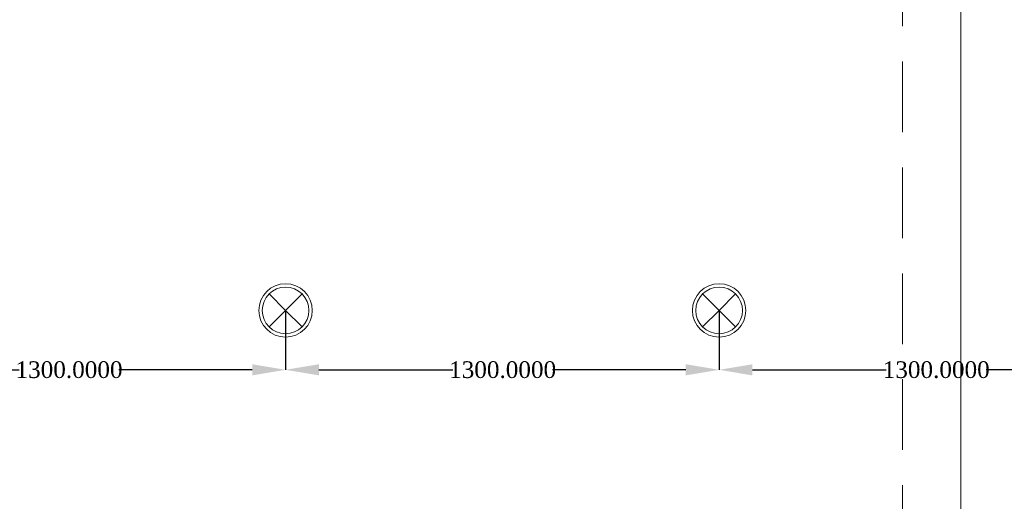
# Model space of a CAD drawing. Header units: inches. Extents: x -78787 to 29484, y -9517 to 23232.
# Tile 143 of 256: x -491 to 2461, y -2208 to -765. Entities that reach past the tile are written whole.
import ezdxf
from ezdxf.enums import TextEntityAlignment as Align

# ---------------------------------------------------------------- set-up
doc = ezdxf.new("R2010")
doc.units = ezdxf.units.IN
doc.header["$MEASUREMENT"] = 0
doc.linetypes.add('Dot & Dashed', pattern=[670.277762, 317.5, -176.388889, 0, -176.388874])
doc.linetypes.add('Hidden', pattern=[317.5, 211.666667, -105.833333])
for name, color, linetype in [('- განათება', 7, 'Continuous'), ('Structural - Bearing', 7, 'Continuous'), ('Structural - Grid', 7, 'Continuous')]:
    doc.layers.add(name, color=color, linetype=linetype)
for name, color, linetype, lineweight, true_color in [('New_Interior - Lamp_Pen_No__77', 7, 'Continuous', 20, 0xffeb28), ('Structural - Bearing_Pen_No__102', 7, 'Continuous', 13, 0xcccccc), ('Structural - Grid_Pen_No__81', 7, 'Continuous', 20, 0x6a6a6a)]:
    doc.layers.add(name, color=color, linetype=linetype, lineweight=lineweight, true_color=true_color)
doc.styles.add('GENERATED_STYLE_2', font='txt')
doc.styles.get("Standard").update_dxf_attribs({"font": 'arial.ttf'})
doc.dimstyles.get("Standard").update_dxf_attribs({"dimtxt": 0.18, "dimasz": 0.18, "dimexe": 0.18, "dimexo": 0.0625, "dimgap": 0.09, "dimtad": 0, "dimtih": 1, "dimtoh": 1, "dimdec": 4, "dimzin": 0, "dimdsep": 46, "dimtxsty": 'Standard', "dimcen": 0.09, "dimadec": 0, "dimazin": 0, "dimtfac": 1, "dimtdec": 4, "dimtofl": 0, "dimtmove": 0, "dimatfit": 3, "dimfxl": 1, "dimtolj": 1, "dimtzin": 0, "dimarcsym": 0})

# ---------------------------------------------------------------- blocks, each defined once
blk = doc.blocks.new('Standard grid marker_2')
at = {"layer": 'Structural - Grid_Pen_No__81', "color": 251, "linetype": 'Continuous', "lineweight": 20, "true_color": 0x6a6a6a}
blk.add_line((1000, 0), (27734.9, 0), dxfattribs=at)
at = {"layer": 'Structural - Grid_Pen_No__81', "color": 251, "lineweight": 20, "true_color": 0x6a6a6a, "style": 'GENERATED_STYLE_2'}
for tag, p in [('AC_MarkerText_1_0', (-1.5, -46.7)), ('AC_MarkerText_1_1', (28933.4, -46.7))]:
    blk.add_attdef(tag, text='', height=100, rotation=270, dxfattribs=at).set_placement(p, align=Align.TOP_CENTER)
blk = doc.blocks.new('Beam_5', base_point=(-23008.8, 14663))
at = {"layer": 'Structural - Bearing_Pen_No__102', "color": 254, "linetype": 'Dot & Dashed', "lineweight": 13, "true_color": 0xcccccc}
blk.add_line((-23008.8, 14663), (-23008.8, 39096.2), dxfattribs=at)
at = {"layer": 'Structural - Bearing_Pen_No__102', "color": 254, "linetype": 'Hidden', "lineweight": 13, "true_color": 0xcccccc}
blk.add_line((-23183.8, 14838), (-23183.8, 20488), dxfattribs=at)
blk = doc.blocks.new('Recessed Spot')
at = {"layer": 'New_Interior - Lamp_Pen_No__77', "color": 2, "linetype": 'Continuous', "lineweight": 20, "true_color": 0xffeb28}
for q in [(-49.5, 49.5), (49.5, 49.5), (-49.5, -49.5), (49.5, -49.5)]:
    blk.add_line((0, 0), q, dxfattribs=at)
at = {"layer": 'New_Interior - Lamp_Pen_No__77', "color": 2, "linetype": 'Continuous', "lineweight": 20, "true_color": 0xffeb28, "flags": 128}
blk.add_lwpolyline([(80, 0, 1), (-80, 0, 1)], format="xyb", close=True, dxfattribs=at)
at = {"layer": 'New_Interior - Lamp_Pen_No__77', "color": 2, "linetype": 'Continuous', "lineweight": 20, "true_color": 0xffeb28}
blk.add_circle((0, 0), 70, dxfattribs=at)
blk = doc.blocks.new('*D992')
at = {"layer": '- განათება', "color": 0, "lineweight": -2, "transparency": 16777216}
for p, q in [((1605.9, -1636.1), (1605.9, -1814.2)), ((2905.9, -1636.1), (2905.9, -1814.2)), ((1705.9, -1814), (2107.2, -1814)), ((2805.9, -1814), (2406.4, -1814))]:
    blk.add_line(p, q, dxfattribs=at)
at = {"layer": '- განათება', "color": 0, "transparency": 16777216}
for points in [[(1705.9, -1797.3), (1705.9, -1830.7), (1605.9, -1814)], [(2805.9, -1797.3), (2805.9, -1830.7), (2905.9, -1814)]]:
    blk.add_solid(points, dxfattribs=at)
at = {"layer": 'Defpoints', "color": 0, "transparency": 16777216}
for p in [(1605.9, -1636), (2905.9, -1636), (2905.9, -1814)]:
    blk.add_point(p, dxfattribs=at)
at = {"layer": '- განათება', "color": 0, "transparency": 16777216, "insert": (2256.8, -1814), "char_height": 50, "attachment_point": 5}
blk.add_mtext('\\A1;{\\fSylfaen|b0|i0|c0|p18;1300.0000}', dxfattribs=at)
blk = doc.blocks.new('*D989')
at = {"layer": '- განათება', "color": 0, "lineweight": -2, "transparency": 16777216}
for p, q in [((305.9, -1636.1), (305.9, -1814.2)), ((1605.9, -1636.1), (1605.9, -1814.2)), ((405.9, -1814), (807.2, -1814)), ((1505.9, -1814), (1106.4, -1814))]:
    blk.add_line(p, q, dxfattribs=at)
at = {"layer": '- განათება', "color": 0, "transparency": 16777216}
for points in [[(405.9, -1797.3), (405.9, -1830.7), (305.9, -1814)], [(1505.9, -1797.3), (1505.9, -1830.7), (1605.9, -1814)]]:
    blk.add_solid(points, dxfattribs=at)
at = {"layer": 'Defpoints', "color": 0, "transparency": 16777216}
for p in [(305.9, -1636), (1605.9, -1636), (1605.9, -1814)]:
    blk.add_point(p, dxfattribs=at)
at = {"layer": '- განათება', "color": 0, "transparency": 16777216, "insert": (956.8, -1814), "char_height": 50, "attachment_point": 5}
blk.add_mtext('\\A1;{\\fSylfaen|b0|i0|c0|p18;1300.0000}', dxfattribs=at)
blk = doc.blocks.new('*D990')
at = {"layer": '- განათება', "color": 0, "lineweight": -2, "transparency": 16777216}
for p, q in [((-994.1, -1636.1), (-994.1, -1814.2)), ((305.9, -1636.1), (305.9, -1814.2)), ((-894.1, -1814), (-492.8, -1814)), ((205.9, -1814), (-193.6, -1814))]:
    blk.add_line(p, q, dxfattribs=at)
at = {"layer": '- განათება', "color": 0, "transparency": 16777216}
for points in [[(-894.1, -1797.3), (-894.1, -1830.7), (-994.1, -1814)], [(205.9, -1797.3), (205.9, -1830.7), (305.9, -1814)]]:
    blk.add_solid(points, dxfattribs=at)
at = {"layer": 'Defpoints', "color": 0, "transparency": 16777216}
for p in [(-994.1, -1636), (305.9, -1636), (305.9, -1814)]:
    blk.add_point(p, dxfattribs=at)
at = {"layer": '- განათება', "color": 0, "transparency": 16777216, "insert": (-343.2, -1814), "char_height": 50, "attachment_point": 5}
blk.add_mtext('\\A1;{\\fSylfaen|b0|i0|c0|p18;1300.0000}', dxfattribs=at)

msp = doc.modelspace()

# ---------------------------------------------------------------- block references
at = {"layer": '- განათება', "color": 2, "linetype": 'Continuous', "lineweight": 20, "true_color": 0xffeb28, "zscale": 1000}
for p in [(305.93152, -1636.0366), (1605.93152, -1636.0366)]:
    msp.add_blockref('Recessed Spot', p, dxfattribs=at)
at = {"layer": 'Structural - Bearing', "color": 254, "lineweight": 13, "true_color": 0xcccccc}
msp.add_blockref('Beam_5', (2330.93152, -6356.64486), dxfattribs=at)
at = {"layer": 'Structural - Grid', "color": 8, "linetype": 'Continuous', "lineweight": 15, "zscale": 1000, "rotation": 90}
msp.add_blockref('Standard grid marker_2', (2330.93152, -9316.57065), dxfattribs=at)

# ---------------------------------------------------------------- dimensions: what is measured, and where the dimension line sits
at = {"layer": '- განათება', "color": 1}
for base, p1, p2, picture, middle in [((305.93152, -1814), (-994.06848, -1636.0366), (305.93152, -1636.0366), '*D990', (-343.19641, -1814)), ((1605.93152, -1814), (305.93152, -1636.0366), (1605.93152, -1636.0366), '*D989', (956.80359, -1814)), ((2905.93152, -1814), (1605.93152, -1636.0366), (2905.93152, -1636.0366), '*D992', (2256.80359, -1814))]:
    dim = msp.add_linear_dim(base=base, p1=p1, p2=p2, text='{\\fSylfaen|b0|i0|c0|p18;<>}', dimstyle='Standard', override={"dimtxt": 50, "dimasz": 100}, dxfattribs=at)
    dim.commit()
    dim.dimension.update_dxf_attribs({"geometry": picture, "text_midpoint": middle, "dimtype": 160})

doc.saveas('drawing.dxf')
